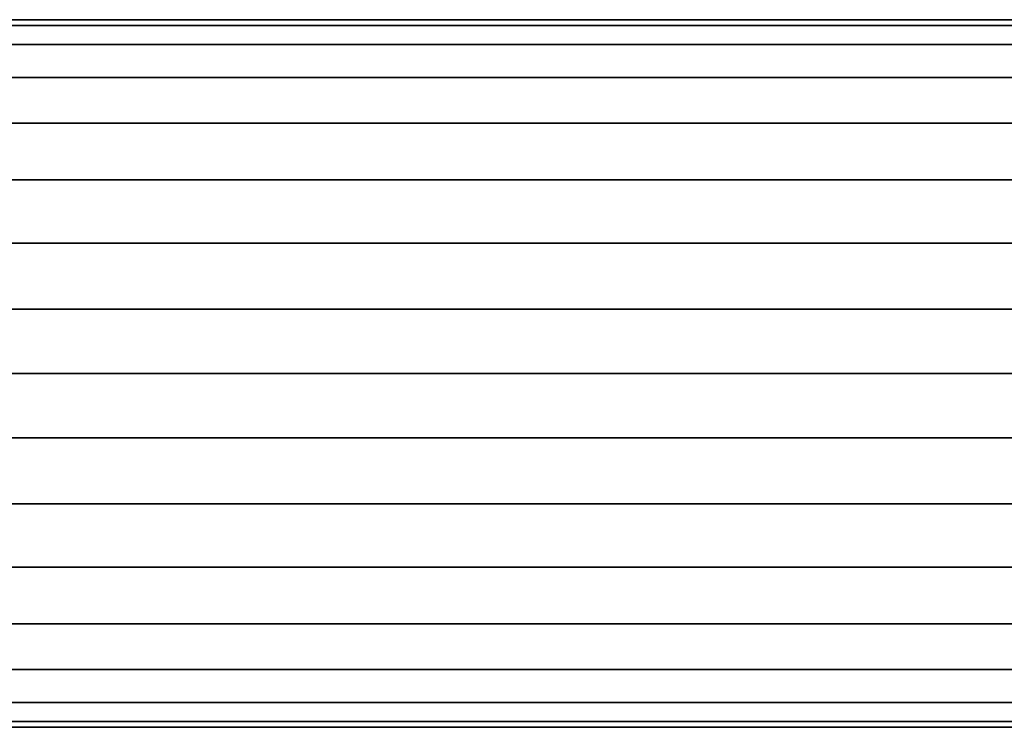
# Model space of a CAD drawing. Header units: millimetres. Extents: x -735 to 735, y -989 to 989.
# Tile 29 of 256: x -437 to -369, y -24 to 24. Entities that reach past the tile are written whole.
import ezdxf

# ---------------------------------------------------------------- set-up
doc = ezdxf.new("R2010")
doc.units = ezdxf.units.MM
doc.layers.add('kostra', color=7, linetype='Continuous')

msp = doc.modelspace()

# ---------------------------------------------------------------- meshes
at = {"layer": 'kostra'}
mesh = msp.add_polyface(dxfattribs=at)
corners = [(462.439, 4.395, 1931.253), (462.439, 8.89, 1932.546), (462.439, 13.215, 1934.786), (462.439, 17.077, 1937.923), (462.439, 20.213, 1941.785), (462.439, 22.455, 1946.11), (462.439, 23.747, 1950.606), (462.439, 24.15, 1955), (462.439, 23.747, 1959.394), (462.439, 22.455, 1963.89), (462.439, 20.213, 1968.215), (462.439, 17.077, 1972.077), (462.439, 13.215, 1975.214), (462.439, 8.89, 1977.454), (462.439, 4.395, 1978.747), (462.439, 0, 1979.15), (462.439, -4.395, 1978.747), (462.439, -8.89, 1977.454), (462.439, -13.215, 1975.214), (462.439, -17.077, 1972.077), (462.439, -20.213, 1968.215), (462.439, -22.455, 1963.89), (462.439, -23.747, 1959.394), (462.439, -24.15, 1955), (462.439, -23.747, 1950.606), (462.439, -22.455, 1946.11), (462.439, -20.213, 1941.785), (462.439, -17.077, 1937.923), (462.439, -13.215, 1934.786), (462.439, -8.89, 1932.546), (462.439, -4.395, 1931.253), (462.439, 0, 1930.85), (-462.439, 4.395, 1931.253), (-462.439, 8.89, 1932.546), (-462.439, 13.215, 1934.786), (-462.439, 17.077, 1937.923), (-462.439, 20.213, 1941.785), (-462.439, 22.455, 1946.11), (-462.439, 23.747, 1950.606), (-462.439, 24.15, 1955), (-462.439, 23.747, 1959.394), (-462.439, 22.455, 1963.89), (-462.439, 20.213, 1968.215), (-462.439, 17.077, 1972.077), (-462.439, 13.215, 1975.214), (-462.439, 8.89, 1977.454), (-462.439, 4.395, 1978.747), (-462.439, 0, 1979.15), (-462.439, -4.395, 1978.747), (-462.439, -8.89, 1977.454), (-462.439, -13.215, 1975.214), (-462.439, -17.077, 1972.077), (-462.439, -20.213, 1968.215), (-462.439, -22.455, 1963.89), (-462.439, -23.747, 1959.394), (-462.439, -24.15, 1955), (-462.439, -23.747, 1950.606), (-462.439, -22.455, 1946.11), (-462.439, -20.213, 1941.785), (-462.439, -17.077, 1937.923), (-462.439, -13.215, 1934.786), (-462.439, -8.89, 1932.546), (-462.439, -4.395, 1931.253), (-462.439, 0, 1930.85)]
mesh.append_faces([[corners[k] for k in face] for face in [(32, 0, 31, 63), (33, 1, 0, 32), (34, 2, 1, 33), (35, 3, 2, 34), (36, 4, 3, 35), (37, 5, 4, 36), (38, 6, 5, 37), (39, 7, 6, 38), (40, 8, 7, 39), (41, 9, 8, 40), (42, 10, 9, 41), (43, 11, 10, 42), (44, 12, 11, 43), (45, 13, 12, 44), (46, 14, 13, 45), (47, 15, 14, 46), (48, 16, 15, 47), (49, 17, 16, 48), (50, 18, 17, 49), (51, 19, 18, 50), (52, 20, 19, 51), (53, 21, 20, 52), (54, 22, 21, 53), (55, 23, 22, 54), (56, 24, 23, 55), (57, 25, 24, 56), (58, 26, 25, 57), (59, 27, 26, 58), (60, 28, 27, 59), (61, 29, 28, 60), (62, 30, 29, 61), (63, 31, 30, 62)]])

doc.saveas('drawing.dxf')
